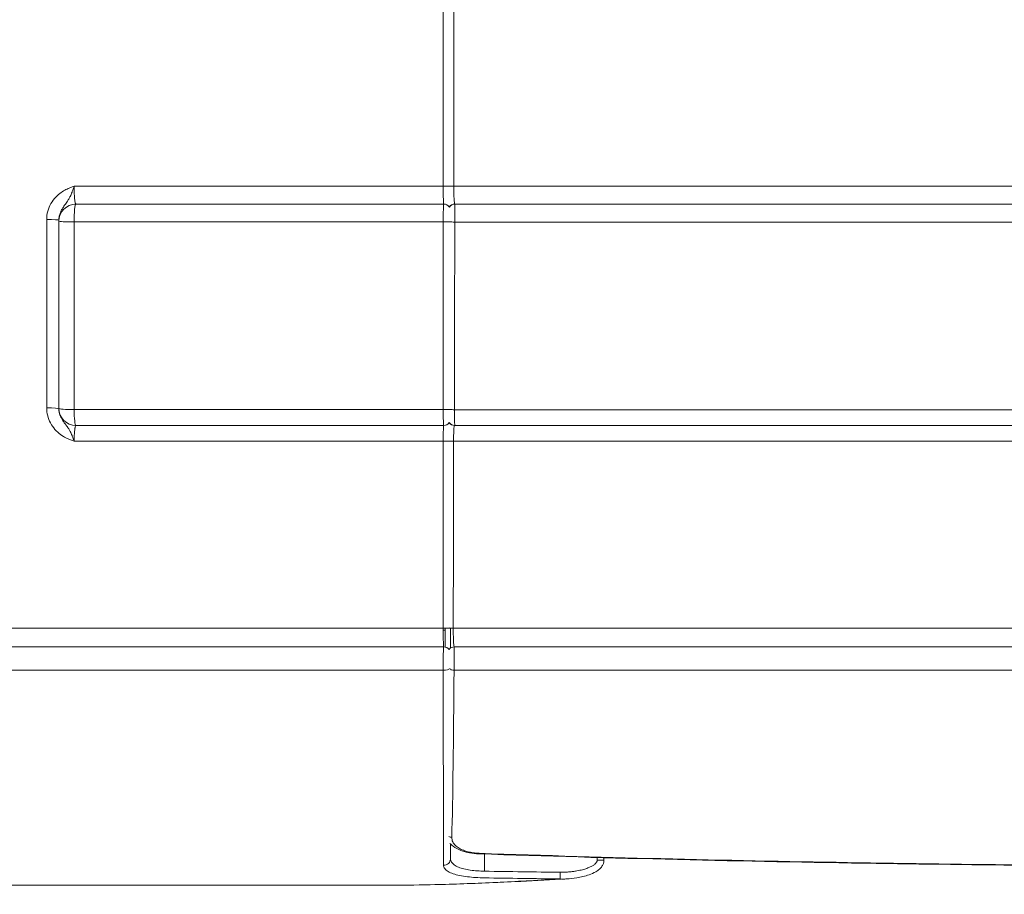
# Model space of a CAD drawing. Header units: centimetres. Extents: x -122 to 72759, y 3298 to 43172.
# Tile 190 of 243: x 31564.87 to 31567.76, y 17261.25 to 17263.82. Entities that reach past the tile are written whole.
import ezdxf
from ezdxf import colors
from ezdxf.entities.mleader import LeaderData, LeaderLine
from ezdxf.math import Vec2, Vec3

# ---------------------------------------------------------------- set-up
doc = ezdxf.new("R2010")
doc.units = ezdxf.units.CM
doc.header["$MEASUREMENT"] = 0
doc.layers.get('0').update_dxf_attribs({"lineweight": 5})
doc.layers.add('IS_Text_Odbiornikow_Therm', color=7, linetype='Continuous', lineweight=5)
doc.layers.add('San_urządzenia', color=158, linetype='Continuous', lineweight=25)
doc.styles.add('IS_KS_wewn_opis', font='ARIALN.TTF', dxfattribs={"width": 0.8, "height": 18})

# ---------------------------------------------------------------- blocks, each defined once
blk = doc.blocks.new('G$C4145E6B9')
at = {"color": 0, "linetype": 'Continuous', "lineweight": 0, "extrusion": (0, 1, 0)}
for p, q in [((-38.552, -81.138), (-27.715, -81.138)), ((-8.987, -81.136), (-27.403, -81.136)), ((-27.7, -81.661), (-38.5, -81.661)), ((-27.376, -81.661), (-27.368, -81.661)), ((-27.368, -81.661), (-8.246, -81.661)), ((-39, -87.661), (-39, -82.161)), ((-27.715, -82.186), (-38.551, -82.186)), ((-27.377, -82.188), (-8.257, -82.188)), ((-39, -87.661), (-39, -87.662)), ((-39, -87.666), (-39, -87.669)), ((-38.551, -87.696), (-27.715, -87.696)), ((-27.383, -87.698), (-5.006, -87.698)), ((-38.5, -88.161), (-27.7, -88.161)), ((-27.374, -88.161), (-27.384, -88.161)), ((-27.374, -88.161), (-5, -88.161)), ((-27.715, -88.625), (-38.552, -88.625)), ((-5.007, -88.622), (-27.411, -88.622)), ((-27.715, -94.115), (-71.053, -94.115)), ((-27.715, -94.17), (-27.655, -94.17)), ((-27.655, -94.114), (-27.655, -94.666)), ((-27.655, -94.114), (-27.655, -94.666)), ((-5.007, -94.112), (-27.419, -94.112)), ((-27.7, -94.661), (-69.783, -94.661)), ((-27.388, -94.661), (-27.393, -94.661)), ((-5, -94.661), (-27.388, -94.661)), ((-27.714, -95.345), (-69.869, -95.345)), ((-5.006, -95.345), (-27.397, -95.345)), ((-26.662, -100.74), (-26.661, -100.722)), ((-26.5, -101.248), (-26.5, -100.746)), ((-23.197, -100.846), (-23.197, -100.927)), ((-22.997, -100.852), (-22.997, -100.927)), ((-24.278, -101.28), (-24.281, -101.476)), ((-69, -101.661), (-29.396, -101.661))]:
    blk.add_line(p, q, dxfattribs=at)
at = {"color": 0, "linetype": 'Continuous', "lineweight": 0}
for centre, radius, start, end in [((-38.5, -82.161), 0.5, 90, 180), ((-27.7, -87.961), 0.2, 269.9999, 325.4234)]:
    blk.add_arc(centre, radius, start, end, dxfattribs=at)
at = {"color": 0, "linetype": 'Continuous', "lineweight": 0, "extrusion": (0, 0, -1)}
for centre, radius, start, end in [((27.7, -81.861), 0.2, 89.9999, 146.4494), ((38.5, -87.661), 0.5, 270, 0), ((27.7, -94.861), 0.2, 89.9999, 143.0977), ((12.258, 829.372), 930.73, 270.73999, 270.876782)]:
    blk.add_arc(centre, radius, start, end, dxfattribs=at)
for centre, major_axis, ratio, start_param, end_param in [((-27.711, -68.661), (0, 272.747), 0.000015, -1.616559, -1.596417), ((-32.146, -67.507), (0, -272.373), 0.017435, -1.540909, -1.520736), ((-27.388, -81.126), (-0.2, 0), 0.050031, -1.497431, -0.765558), ((-27.7, -82.161), (0, 0.5), 0.029599, -1.619995, 0), ((-39.259, -68.66), (0.006, 271.992), 0.000361, -1.640637, -1.620274), ((-38.5, -82.161), (-0.5, 0), 0.049442, -1.467844, 0), ((-27.711, -68.661), (0, 274.25), 0.000014, -1.640258, -1.620131), ((-27.363, -82.177), (-0.2, 0), 0.053596, -1.497803, -0.65502), ((-32.145, -67.507), (0, -273.879), 0.017435, -1.517166, -1.497007), ((-38.5, -87.661), (-0.5, 0), 0.069585, -1.467877, 0), ((-27.7, -87.661), (0, 0.5), 0.029615, -3.141592, -1.640079), ((-27.369, -87.683), (-0.2, 0), 0.073712, -1.497857, -0.740806), ((-27.384, -87.961), (0, -0.2), 0.999848, -0.000003, 0.901032), ((-27.374, -87.961), (0, -0.2), 0.999848, 0, 0.952759), ((-27.711, -68.661), (0, 272.751), 0.000015, -1.664255, -1.644056), ((-27.396, -88.607), (-0.2, 0), 0.077513, -1.497505, -0.886072), ((-32.146, -67.506), (0, -272.379), 0.017436, -1.493194, -1.47296), ((-27.7, -94.096), (-0.2, 0), 0.093322, -2.730663, -1.496612), ((-27.405, -94.093), (-0.2, 0), 0.097665, -1.497579, -0.82802), ((-27.7, -95.161), (0, 0.5), 0.029681, -1.948106, 0), ((-27.388, -94.861), (0, 0.2), 0.999848, -0.893847, 0.000016), ((-27.383, -95.272), (-0.2, 0.001), 0.369683, -1.505101, -0.866119), ((-27.543, -91.659), (0, -10.002), 0.015703, -1.193326, -0.537404), ((-27.455, -100.079), (-0.2, 0.006), 0.859824, -1.557982, -1.110784), ((-12.194, 810.881), (-913.519, -12.219), 0.998725, -1.544208, -1.541776)]:
    blk.add_ellipse(centre, major_axis=major_axis, ratio=ratio, start_param=start_param, end_param=end_param, dxfattribs=at)
at = {"color": 0, "linetype": 'Continuous', "lineweight": 0}
for centre, major_axis, ratio, start_param, end_param in [((-27.7, -81.129), (0.2, 0), 0.045746, -1.645047, -0.575524), ((-38.5, -82.161), (0, 0.5), 0.102895, 0, 1.619997), ((-27.376, -81.861), (0, 0.2), 0.999848, -0.000002, 0.943467), ((-27.368, -81.861), (0, 0.2), 0.999848, -0.00002, 0.979675), ((-27.368, -82.161), (0, -0.5), 0.018729, -3.141593, -1.517388), ((-39.4, -82.132), (0.4, 0), 0.049454, 0.000128, 1.465258), ((-38.538, -68.661), (0, -273.548), 0.00005, -1.521334, -1.501155), ((-27.7, -82.176), (0.2, 0), 0.049315, -1.644746, -0.465237), ((-39.4, -87.669), (0.4, 0), 0.069784, 0.00605, 1.465293), ((-38.5, -87.661), (0, -0.5), 0.102985, -1.501524, 0), ((-27.7, -87.682), (0.2, 0), 0.069406, -1.644722, -0.407347), ((-27.374, -87.661), (0, -0.5), 0.018771, -1.497307, 0), ((-27.7, -88.61), (0.2, 0), 0.073194, -1.645014, -0.482922), ((-27.388, -95.161), (0, -0.5), 0.018833, -3.141593, -1.193487), ((-27.7, -95.272), (0.2, 0), 0.369301, -1.639828, -0.361346), ((-27.7, -100.883), (0.2, 0), 0.941301, -1.596304, 0.000001), ((-23.197, -100.927), (0.2, 0), 0.000004, 0, 1.570797)]:
    blk.add_ellipse(centre, major_axis=major_axis, ratio=ratio, start_param=start_param, end_param=end_param, dxfattribs=at)
for points, knots in [([(-39.358, -82.112), (-39.358, -82.03), (-39.347, -81.951), (-39.326, -81.872), (-39.305, -81.794), (-39.273, -81.715), (-39.233, -81.644), (-39.192, -81.573), (-39.143, -81.51), (-39.092, -81.456), (-39.041, -81.403), (-38.988, -81.359), (-38.937, -81.323), (-38.887, -81.287), (-38.838, -81.259), (-38.792, -81.236), (-38.747, -81.213), (-38.703, -81.194), (-38.663, -81.178), (-38.623, -81.162), (-38.586, -81.149), (-38.552, -81.138)], [0, 0, 0, 0, 0.142857, 0.142857, 0.142857, 0.285714, 0.285714, 0.285714, 0.428571, 0.428571, 0.428571, 0.571429, 0.571429, 0.571429, 0.714286, 0.714286, 0.714286, 0.857143, 0.857143, 0.857143, 1, 1, 1, 1]), ([(-39, -82.132), (-39, -82.092), (-38.996, -82.051), (-38.987, -82.009), (-38.985, -82.004), (-38.984, -81.998), (-38.983, -81.992), (-38.974, -81.956), (-38.961, -81.921), (-38.946, -81.886), (-38.941, -81.875), (-38.936, -81.864), (-38.93, -81.852), (-38.916, -81.824), (-38.9, -81.797), (-38.884, -81.77), (-38.873, -81.754), (-38.863, -81.738), (-38.852, -81.723), (-38.838, -81.702), (-38.824, -81.682), (-38.809, -81.661), (-38.795, -81.641), (-38.78, -81.621), (-38.766, -81.6), (-38.756, -81.585), (-38.745, -81.569), (-38.735, -81.553), (-38.718, -81.527), (-38.701, -81.499), (-38.686, -81.47), (-38.679, -81.458), (-38.673, -81.445), (-38.667, -81.433), (-38.648, -81.395), (-38.63, -81.355), (-38.614, -81.312), (-38.611, -81.305), (-38.608, -81.298), (-38.606, -81.291), (-38.587, -81.242), (-38.569, -81.19), (-38.552, -81.138)], [0, 0, 0, 0, 0.125, 0.125, 0.125, 0.142755, 0.142755, 0.142755, 0.25, 0.25, 0.25, 0.285595, 0.285595, 0.285595, 0.375, 0.375, 0.375, 0.428698, 0.428698, 0.428698, 0.5, 0.5, 0.5, 0.571571, 0.571571, 0.571571, 0.625, 0.625, 0.625, 0.714085, 0.714085, 0.714085, 0.75, 0.75, 0.75, 0.857283, 0.857283, 0.857283, 0.875, 0.875, 0.875, 1, 1, 1, 1]), ([(-38.552, -81.138), (-38.552, -81.165), (-38.552, -81.191), (-38.551, -81.217), (-38.551, -81.23), (-38.551, -81.242), (-38.551, -81.254), (-38.55, -81.282), (-38.549, -81.31), (-38.548, -81.336), (-38.548, -81.346), (-38.548, -81.356), (-38.547, -81.365), (-38.546, -81.393), (-38.544, -81.42), (-38.543, -81.445), (-38.542, -81.452), (-38.542, -81.458), (-38.541, -81.465), (-38.539, -81.491), (-38.537, -81.515), (-38.534, -81.537), (-38.534, -81.541), (-38.533, -81.545), (-38.533, -81.548), (-38.53, -81.57), (-38.527, -81.588), (-38.524, -81.603), (-38.524, -81.605), (-38.523, -81.607), (-38.523, -81.608), (-38.52, -81.625), (-38.516, -81.638), (-38.512, -81.647), (-38.508, -81.656), (-38.504, -81.661), (-38.5, -81.661)], [0, 0, 0, 0, 0.097435, 0.097435, 0.097435, 0.142857, 0.142857, 0.142857, 0.247875, 0.247875, 0.247875, 0.285714, 0.285714, 0.285714, 0.398224, 0.398224, 0.398224, 0.428571, 0.428571, 0.428571, 0.548931, 0.548931, 0.548931, 0.571429, 0.571429, 0.571429, 0.698981, 0.698981, 0.698981, 0.714286, 0.714286, 0.714286, 0.857143, 0.857143, 0.857143, 1, 1, 1, 1]), ([(-27.7, -81.661), (-27.701, -81.661), (-27.703, -81.655), (-27.704, -81.643), (-27.705, -81.631), (-27.706, -81.613), (-27.708, -81.59), (-27.709, -81.567), (-27.71, -81.539), (-27.711, -81.507), (-27.712, -81.476), (-27.712, -81.441), (-27.713, -81.403), (-27.714, -81.365), (-27.714, -81.323), (-27.714, -81.278), (-27.715, -81.234), (-27.715, -81.186), (-27.715, -81.138)], [0, 0, 0, 0, 0.166667, 0.166667, 0.166667, 0.333333, 0.333333, 0.333333, 0.5, 0.5, 0.5, 0.666667, 0.666667, 0.666667, 0.833333, 0.833333, 0.833333, 1, 1, 1, 1]), ([(-27.403, -81.136), (-27.403, -81.197), (-27.402, -81.255), (-27.402, -81.306), (-27.401, -81.358), (-27.399, -81.403), (-27.398, -81.442), (-27.397, -81.48), (-27.395, -81.513), (-27.393, -81.54), (-27.392, -81.566), (-27.39, -81.588), (-27.388, -81.605), (-27.386, -81.622), (-27.385, -81.636), (-27.382, -81.645), (-27.38, -81.655), (-27.378, -81.661), (-27.376, -81.661)], [0, 0, 0, 0, 0.166667, 0.166667, 0.166667, 0.333333, 0.333333, 0.333333, 0.5, 0.5, 0.5, 0.666667, 0.666667, 0.666667, 0.833333, 0.833333, 0.833333, 1, 1, 1, 1]), ([(-38.552, -88.625), (-38.584, -88.613), (-38.621, -88.6), (-38.661, -88.584), (-38.702, -88.568), (-38.746, -88.548), (-38.794, -88.523), (-38.842, -88.498), (-38.894, -88.467), (-38.95, -88.426), (-39.005, -88.384), (-39.064, -88.332), (-39.114, -88.275), (-39.165, -88.218), (-39.209, -88.155), (-39.245, -88.088), (-39.281, -88.021), (-39.309, -87.949), (-39.328, -87.874), (-39.347, -87.799), (-39.358, -87.722), (-39.358, -87.641)], [0, 0, 0, 0, 0.142857, 0.142857, 0.142857, 0.285714, 0.285714, 0.285714, 0.428571, 0.428571, 0.428571, 0.571429, 0.571429, 0.571429, 0.714286, 0.714286, 0.714286, 0.857143, 0.857143, 0.857143, 1, 1, 1, 1]), ([(-38.552, -88.625), (-38.568, -88.574), (-38.586, -88.524), (-38.605, -88.476), (-38.607, -88.469), (-38.61, -88.463), (-38.613, -88.456), (-38.629, -88.415), (-38.647, -88.375), (-38.667, -88.338), (-38.673, -88.326), (-38.68, -88.314), (-38.686, -88.302), (-38.703, -88.273), (-38.721, -88.246), (-38.739, -88.219), (-38.75, -88.203), (-38.762, -88.187), (-38.773, -88.172), (-38.789, -88.151), (-38.804, -88.13), (-38.82, -88.11), (-38.835, -88.09), (-38.85, -88.069), (-38.865, -88.049), (-38.875, -88.034), (-38.885, -88.019), (-38.895, -88.004), (-38.91, -87.979), (-38.925, -87.954), (-38.937, -87.928), (-38.942, -87.918), (-38.947, -87.908), (-38.951, -87.897), (-38.965, -87.866), (-38.975, -87.835), (-38.984, -87.802), (-38.985, -87.797), (-38.986, -87.791), (-38.987, -87.786), (-38.996, -87.747), (-39, -87.708), (-39, -87.669)], [0, 0, 0, 0, 0.125, 0.125, 0.125, 0.142721, 0.142721, 0.142721, 0.25, 0.25, 0.25, 0.285775, 0.285775, 0.285775, 0.375, 0.375, 0.375, 0.428076, 0.428076, 0.428076, 0.5, 0.5, 0.5, 0.572127, 0.572127, 0.572127, 0.625, 0.625, 0.625, 0.714098, 0.714098, 0.714098, 0.75, 0.75, 0.75, 0.857077, 0.857077, 0.857077, 0.875, 0.875, 0.875, 1, 1, 1, 1]), ([(-38.5, -88.161), (-38.503, -88.161), (-38.507, -88.164), (-38.51, -88.17), (-38.511, -88.172), (-38.511, -88.173), (-38.512, -88.175), (-38.515, -88.181), (-38.517, -88.188), (-38.519, -88.197), (-38.521, -88.202), (-38.522, -88.208), (-38.523, -88.214), (-38.525, -88.222), (-38.526, -88.23), (-38.528, -88.239), (-38.53, -88.25), (-38.531, -88.263), (-38.533, -88.276), (-38.534, -88.283), (-38.535, -88.289), (-38.535, -88.296), (-38.537, -88.315), (-38.539, -88.336), (-38.541, -88.358), (-38.541, -88.361), (-38.541, -88.363), (-38.542, -88.365), (-38.544, -88.39), (-38.545, -88.417), (-38.547, -88.445), (-38.547, -88.448), (-38.547, -88.452), (-38.547, -88.456), (-38.548, -88.48), (-38.549, -88.506), (-38.55, -88.532), (-38.55, -88.542), (-38.551, -88.553), (-38.551, -88.564), (-38.551, -88.584), (-38.551, -88.604), (-38.552, -88.625)], [0, 0, 0, 0, 0.125, 0.125, 0.125, 0.153505, 0.153505, 0.153505, 0.25, 0.25, 0.25, 0.306515, 0.306515, 0.306515, 0.375, 0.375, 0.375, 0.459993, 0.459993, 0.459993, 0.5, 0.5, 0.5, 0.613278, 0.613278, 0.613278, 0.625, 0.625, 0.625, 0.75, 0.75, 0.75, 0.766741, 0.766741, 0.766741, 0.875, 0.875, 0.875, 0.919766, 0.919766, 0.919766, 1, 1, 1, 1]), ([(-27.715, -88.625), (-27.715, -88.581), (-27.714, -88.538), (-27.714, -88.499), (-27.714, -88.459), (-27.713, -88.422), (-27.712, -88.388), (-27.712, -88.353), (-27.711, -88.321), (-27.71, -88.294), (-27.709, -88.266), (-27.708, -88.243), (-27.707, -88.224), (-27.706, -88.205), (-27.705, -88.19), (-27.704, -88.179), (-27.703, -88.168), (-27.701, -88.161), (-27.7, -88.161)], [0, 0, 0, 0, 0.166667, 0.166667, 0.166667, 0.333333, 0.333333, 0.333333, 0.5, 0.5, 0.5, 0.666667, 0.666667, 0.666667, 0.833333, 0.833333, 0.833333, 1, 1, 1, 1]), ([(-27.384, -88.161), (-27.387, -88.161), (-27.389, -88.168), (-27.392, -88.181), (-27.394, -88.194), (-27.396, -88.213), (-27.398, -88.236), (-27.4, -88.259), (-27.402, -88.285), (-27.403, -88.313), (-27.405, -88.34), (-27.406, -88.369), (-27.407, -88.4), (-27.408, -88.431), (-27.409, -88.464), (-27.41, -88.501), (-27.41, -88.538), (-27.411, -88.579), (-27.411, -88.622)], [0, 0, 0, 0, 0.166667, 0.166667, 0.166667, 0.333333, 0.333333, 0.333333, 0.5, 0.5, 0.5, 0.666667, 0.666667, 0.666667, 0.833333, 0.833333, 0.833333, 1, 1, 1, 1]), ([(-27.715, -94.115), (-27.715, -94.163), (-27.715, -94.211), (-27.715, -94.257), (-27.714, -94.303), (-27.714, -94.347), (-27.713, -94.387), (-27.713, -94.428), (-27.712, -94.465), (-27.711, -94.498), (-27.71, -94.532), (-27.709, -94.562), (-27.708, -94.586), (-27.707, -94.61), (-27.705, -94.629), (-27.704, -94.642), (-27.703, -94.654), (-27.701, -94.661), (-27.7, -94.661)], [0, 0, 0, 0, 0.166667, 0.166667, 0.166667, 0.333333, 0.333333, 0.333333, 0.5, 0.5, 0.5, 0.666667, 0.666667, 0.666667, 0.833333, 0.833333, 0.833333, 1, 1, 1, 1]), ([(-27.5, -94.695), (-27.5, -94.676), (-27.5, -94.655), (-27.5, -94.633), (-27.5, -94.586), (-27.5, -94.535), (-27.5, -94.478), (-27.5, -94.421), (-27.5, -94.359), (-27.5, -94.295), (-27.5, -94.235), (-27.5, -94.174), (-27.5, -94.11)], [0.4220299, 0.4220299, 0.4220299, 0.4220299, 0.5, 0.5, 0.5, 0.6666667, 0.6666667, 0.6666667, 0.8333333, 0.8333333, 0.8333333, 0.9886364, 0.9886364, 0.9886364, 0.9886364]), ([(-27.393, -94.661), (-27.396, -94.661), (-27.399, -94.649), (-27.402, -94.629), (-27.405, -94.608), (-27.408, -94.578), (-27.41, -94.542), (-27.412, -94.507), (-27.414, -94.466), (-27.416, -94.421), (-27.417, -94.375), (-27.418, -94.324), (-27.419, -94.272), (-27.42, -94.22), (-27.42, -94.166), (-27.419, -94.112)], [0, 0, 0, 0, 0.2, 0.2, 0.2, 0.4, 0.4, 0.4, 0.6, 0.6, 0.6, 0.8, 0.8, 0.8, 1, 1, 1, 1]), ([(-27.705, -101.071), (-27.706, -100.923), (-27.706, -100.75), (-27.707, -100.557), (-27.707, -100.365), (-27.708, -100.152), (-27.708, -99.921), (-27.709, -99.69), (-27.709, -99.438), (-27.71, -99.181), (-27.71, -98.924), (-27.711, -98.663), (-27.711, -98.389), (-27.711, -98.115), (-27.712, -97.828), (-27.712, -97.52), (-27.712, -97.212), (-27.713, -96.882), (-27.713, -96.521), (-27.713, -96.16), (-27.714, -95.767), (-27.714, -95.345)], [0, 0, 0, 0, 0.142857, 0.142857, 0.142857, 0.285714, 0.285714, 0.285714, 0.428571, 0.428571, 0.428571, 0.571429, 0.571429, 0.571429, 0.714286, 0.714286, 0.714286, 0.857143, 0.857143, 0.857143, 1, 1, 1, 1]), ([(-27.463, -100.251), (-27.464, -100.299), (-27.453, -100.343), (-27.435, -100.383), (-27.416, -100.423), (-27.39, -100.458), (-27.358, -100.49), (-27.326, -100.522), (-27.288, -100.55), (-27.248, -100.574), (-27.208, -100.597), (-27.165, -100.617), (-27.121, -100.634), (-27.077, -100.651), (-27.032, -100.665), (-26.986, -100.677), (-26.939, -100.689), (-26.89, -100.699), (-26.837, -100.706), (-26.783, -100.714), (-26.724, -100.72), (-26.661, -100.722)], [0, 0, 0, 0, 0.142857, 0.142857, 0.142857, 0.285714, 0.285714, 0.285714, 0.428571, 0.428571, 0.428571, 0.571429, 0.571429, 0.571429, 0.714286, 0.714286, 0.714286, 0.857143, 0.857143, 0.857143, 1, 1, 1, 1]), ([(-26.662, -100.74), (-26.756, -100.737), (-26.852, -100.727), (-27.032, -100.693), (-27.118, -100.668), (-27.282, -100.604), (-27.359, -100.563), (-27.458, -100.488), (-27.489, -100.46), (-27.516, -100.43)], [0, 0, 0, 0, 0.283513, 0.283513, 0.571304, 0.571304, 0.888168, 0.888168, 1.050788, 1.050788, 1.050788, 1.050788]), ([(-26.5, -101.248), (-26.573, -101.247), (-26.645, -101.244), (-26.715, -101.238), (-26.786, -101.233), (-26.853, -101.226), (-26.919, -101.216), (-26.984, -101.206), (-27.047, -101.195), (-27.105, -101.18), (-27.163, -101.166), (-27.217, -101.15), (-27.264, -101.131), (-27.312, -101.111), (-27.354, -101.09), (-27.389, -101.065), (-27.424, -101.04), (-27.452, -101.012), (-27.471, -100.981), (-27.49, -100.951), (-27.5, -100.918), (-27.5, -100.883)], [0, 0, 0, 0, 0.142857, 0.142857, 0.142857, 0.285714, 0.285714, 0.285714, 0.428571, 0.428571, 0.428571, 0.571429, 0.571429, 0.571429, 0.714286, 0.714286, 0.714286, 0.857143, 0.857143, 0.857143, 1, 1, 1, 1]), ([(-5.002, -101.119), (-8.335, -101.103), (-11.669, -101.071), (-18.889, -100.959), (-22.776, -100.872), (-26.662, -100.74)], [0, 0, 0, 0, 10.000134, 10.000134, 21.663655, 21.663655, 21.663655, 21.663655]), ([(-26.661, -100.722), (-24.729, -100.788), (-22.83, -100.843), (-20.974, -100.888), (-19.117, -100.933), (-17.302, -100.969), (-15.505, -100.998), (-13.708, -101.028), (-11.929, -101.051), (-10.178, -101.069), (-8.426, -101.087), (-6.702, -101.099), (-5.002, -101.108)], [0, 0, 0, 0, 0.25, 0.25, 0.25, 0.5, 0.5, 0.5, 0.75, 0.75, 0.75, 1, 1, 1, 1]), ([(-26.503, -101.444), (-26.592, -101.443), (-26.678, -101.439), (-26.762, -101.434), (-26.846, -101.428), (-26.927, -101.421), (-27.006, -101.411), (-27.085, -101.401), (-27.16, -101.389), (-27.23, -101.375), (-27.3, -101.36), (-27.364, -101.343), (-27.421, -101.324), (-27.478, -101.304), (-27.529, -101.282), (-27.571, -101.257), (-27.613, -101.231), (-27.647, -101.202), (-27.67, -101.171), (-27.693, -101.14), (-27.705, -101.107), (-27.705, -101.071)], [0, 0, 0, 0, 0.142857, 0.142857, 0.142857, 0.285714, 0.285714, 0.285714, 0.428571, 0.428571, 0.428571, 0.571429, 0.571429, 0.571429, 0.714286, 0.714286, 0.714286, 0.857143, 0.857143, 0.857143, 1, 1, 1, 1]), ([(-23.197, -100.927), (-23.197, -100.934), (-23.198, -100.942), (-23.199, -100.949), (-23.201, -100.957), (-23.204, -100.964), (-23.207, -100.972), (-23.211, -100.98), (-23.216, -100.988), (-23.221, -100.996), (-23.227, -101.004), (-23.234, -101.012), (-23.241, -101.02), (-23.248, -101.028), (-23.257, -101.036), (-23.266, -101.044), (-23.275, -101.051), (-23.285, -101.059), (-23.296, -101.067), (-23.307, -101.074), (-23.319, -101.082), (-23.332, -101.089), (-23.345, -101.097), (-23.358, -101.104), (-23.373, -101.112), (-23.387, -101.119), (-23.403, -101.126), (-23.419, -101.133), (-23.435, -101.14), (-23.453, -101.147), (-23.471, -101.154), (-23.489, -101.161), (-23.509, -101.168), (-23.529, -101.175), (-23.549, -101.181), (-23.571, -101.188), (-23.594, -101.194), (-23.616, -101.201), (-23.64, -101.207), (-23.665, -101.213), (-23.69, -101.219), (-23.717, -101.225), (-23.744, -101.231), (-23.772, -101.236), (-23.801, -101.241), (-23.831, -101.246), (-23.862, -101.251), (-23.894, -101.256), (-23.928, -101.26), (-23.961, -101.264), (-23.997, -101.268), (-24.034, -101.271), (-24.071, -101.274), (-24.109, -101.276), (-24.15, -101.278), (-24.191, -101.28), (-24.234, -101.28), (-24.278, -101.28)], [0, 0, 0, 0, 0.052632, 0.052632, 0.052632, 0.105263, 0.105263, 0.105263, 0.157895, 0.157895, 0.157895, 0.210526, 0.210526, 0.210526, 0.263158, 0.263158, 0.263158, 0.315789, 0.315789, 0.315789, 0.368421, 0.368421, 0.368421, 0.421053, 0.421053, 0.421053, 0.473684, 0.473684, 0.473684, 0.526316, 0.526316, 0.526316, 0.578947, 0.578947, 0.578947, 0.631579, 0.631579, 0.631579, 0.684211, 0.684211, 0.684211, 0.736842, 0.736842, 0.736842, 0.789474, 0.789474, 0.789474, 0.842105, 0.842105, 0.842105, 0.894737, 0.894737, 0.894737, 0.947368, 0.947368, 0.947368, 1, 1, 1, 1]), ([(-22.997, -100.927), (-22.997, -100.958), (-23.002, -100.989), (-23.021, -101.049), (-23.035, -101.078), (-23.073, -101.135), (-23.098, -101.162), (-23.159, -101.217), (-23.198, -101.243), (-23.299, -101.301), (-23.365, -101.329), (-23.549, -101.394), (-23.671, -101.423), (-23.89, -101.459), (-23.988, -101.469), (-24.085, -101.475)], [0, 0, 0, 0, 0.092546, 0.092546, 0.188785, 0.188785, 0.296862, 0.296862, 0.435745, 0.435745, 0.647359, 0.647359, 1.020823, 1.020823, 1.314442, 1.314442, 1.314442, 1.314442]), ([(-24.085, -101.475), (-24.104, -101.476), (-24.123, -101.477), (-24.143, -101.478), (-24.187, -101.479), (-24.233, -101.478), (-24.281, -101.476)], [0.92399886, 0.92399886, 0.92399886, 0.92399886, 0.94736842, 0.94736842, 0.94736842, 1, 1, 1, 1])]:
    blk.add_open_spline(points, degree=3, knots=knots, dxfattribs=at)
for points in [[(-27.5, -100.883), (-27.5, -100.755), (-27.5, -100.609), (-27.5, -100.447)], [(-24.085, -101.475), (-25.896, -101.58), (-27.673, -101.661), (-29.396, -101.661)], [(-29.396, -101.661), (-28.857, -101.661), (-27.759, -101.644), (-26.055, -101.577), (-24.879, -101.512), (-24.281, -101.476)]]:
    blk.add_open_spline(points, degree=3, dxfattribs=at)
blk = doc.blocks.new('G$CB5497DE1')
at = {"layer": 'San_urządzenia', "xscale": 0.1, "yscale": 0.1, "zscale": 0.1}
blk.add_blockref('G$C4145E6B9', (-14.0898, 6.0902, -25), dxfattribs=at)
blk = doc.blocks.new('_ClosedBlank')
at = {"color": 0, "linetype": 'ByBlock', "lineweight": -2}
for p, q in [((-1, 0.16667), (0, 0)), ((-1, 0.16667), (-1, -0.16667)), ((0, 0), (-1, -0.16667))]:
    blk.add_line(p, q, dxfattribs=at)

msp = doc.modelspace()

# ---------------------------------------------------------------- block references
msp.add_blockref('G$CB5497DE1', (31582.97075, 17265.35095))

# ---------------------------------------------------------------- leaders
at = {"layer": 'IS_Text_Odbiornikow_Therm', "lineweight": 5}
ml = msp.add_multileader_mtext('Standard', dxfattribs=at)
ml.set_content('{\\W1;\\fTimes New Roman|b0|i0|c0|p0;15}', color=256, style='IS_KS_wewn_opis')
ml.set_leader_properties(color=256, linetype='ByLayer', lineweight=-1)
ml.set_arrow_properties(name='CLOSEDBLANK')
ml.build(insert=Vec2(0, 0))
ml.multileader.update_dxf_attribs({"text_left_attachment_type": 6, "text_right_attachment_type": 6, "dogleg_length": 5.01811, "arrow_head_size": 6.27263})
ctx = ml.context
ctx.base_point, ctx.char_height, ctx.arrow_head_size, ctx.landing_gap_size, ctx.plane_origin = Vec3(31506.1294, 17257.50953), 13, 6.27263, 1.25453, Vec3(31374.46549, 17122.58153)
ctx.left_attachment, ctx.right_attachment, ctx.text_align_type = 6, 6, 2
notes = []
notes.append((ctx, [(1, (1, 1, 0), (31529.33716, 17257.50953), (-1, 0), 5.01811, [(0, [(31565.9114, 17239.00216)], 0, [])])]))
ctx.mtext.insert, ctx.mtext.alignment, ctx.mtext.flow_direction = Vec3(31523.06453, 17270.73448), 3, 5
for ctx, leaders in notes:
    for number, flags, end, landing, length, lines in leaders:
        leader = LeaderData()
        leader.index, (leader.has_last_leader_line, leader.has_dogleg_vector, leader.attachment_direction) = number, flags
        leader.last_leader_point, leader.dogleg_vector, leader.dogleg_length = Vec3(end), Vec3(landing), length
        for number, points, colour, breaks in lines:
            line = LeaderLine()
            line.index, line.vertices, line.color, line.breaks = number, Vec3.list(points), colors.encode_raw_color(colour), breaks
            leader.lines.append(line)
        ctx.leaders.append(leader)

doc.saveas('drawing.dxf')
